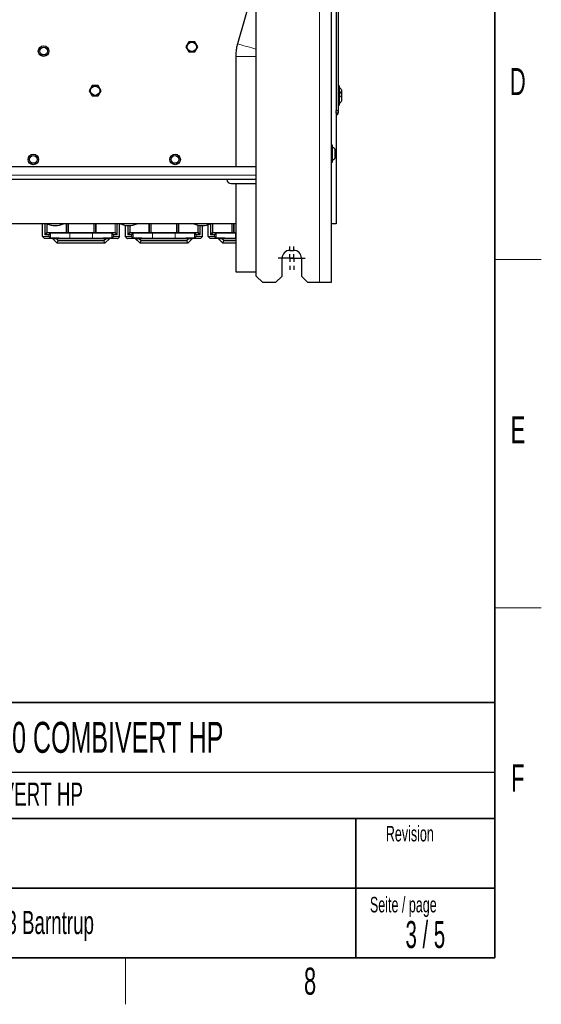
# Paper-space layout 'Blatt3' of a CAD drawing. Header units: millimetres. Extents: x 5 to 418, y 2 to 292.
# Tile 78 of 93: x 347 to 414, y 6 to 133. Entities that reach past the tile are written whole.
import ezdxf

# ---------------------------------------------------------------- set-up
doc = ezdxf.new("R2010")
doc.units = ezdxf.units.MM
doc.layers.add('SLD-0', color=7, linetype='Continuous')
doc.styles.add('SLDTEXTSTYLE0', font='TXT', dxfattribs={"width": 0.605})
doc.styles.add('SLDTEXTSTYLE1', font='TXT', dxfattribs={"width": 0.563})

# ---------------------------------------------------------------- blocks, each defined once
blk = doc.blocks.new('SW_CENTERMARKSYMBOL_15')
at = {"layer": 'SLD-0', "color": 0}
for p, q in [((0, 1), (0, 1.5)), ((-1, 0), (-1.5, 0)), ((0, 0), (-0.5, 0)), ((0, 0), (0, 0.5)), ((0, 0), (0, -0.5)), ((0, 0), (0.5, 0)), ((1, 0), (1.5, 0)), ((0, -1), (0, -1.5))]:
    blk.add_line(p, q, dxfattribs=at)
blk = doc.blocks.new('SW_CENTERMARKSYMBOL_16')
at = {"layer": 'SLD-0', "color": 0}
for p, q in [((0, 1), (0, 1.5)), ((-1, 0), (-1.5, 0)), ((0, 0), (-0.5, 0)), ((0, 0), (0, 0.5)), ((0, 0), (0, -0.5)), ((0, 0), (0.5, 0)), ((1, 0), (1.5, 0)), ((0, -1), (0, -1.5))]:
    blk.add_line(p, q, dxfattribs=at)

psp = doc.layouts.new('Blatt3')

# ---------------------------------------------------------------- linework, layer by layer
at = {"color": 7, "linetype": 'Continuous', "lineweight": 18}
for p, q in [((385.3156, 99.273), (385.3156, 260.9397)), ((377.1489, 128.4802), (374.4822, 128.4802)), ((315.4822, 113.1397), (377.1489, 113.1397)), ((349.8242, 105.4597), (349.8242, 106.8563)), ((349.8575, 106.8563), (349.8575, 105.5264)), ((349.8575, 105.5264), (350.0789, 105.7478)), ((350.1122, 105.7145), (349.8908, 105.493)), ((350.0789, 105.7478), (350.0789, 106.8545)), ((350.0789, 105.7478), (350.1122, 105.7478)), ((350.1122, 106.8414), (350.1122, 105.7478)), ((350.1122, 105.7145), (350.1122, 105.7478)), ((350.1122, 105.7478), (352.5467, 105.7478)), ((352.5467, 105.7145), (350.1122, 105.7145)), ((350.3242, 105.493), (350.4974, 105.6663)), ((350.5308, 105.633), (350.3575, 105.4597)), ((350.5308, 105.0745), (350.5308, 105.633)), ((352.5467, 105.7478), (352.5467, 106.8563)), ((352.5467, 105.7145), (352.5467, 105.7478)), ((352.5467, 105.7478), (352.58, 105.7478)), ((352.5499, 105.7112), (352.5467, 105.7145)), ((352.58, 106.8563), (352.58, 105.7478)), ((352.58, 105.7478), (352.5833, 105.7446)), ((352.5833, 105.7446), (352.5833, 106.8563)), ((352.6166, 106.8563), (352.6166, 105.7434)), ((352.6166, 105.7434), (352.6166, 105.7101)), ((352.6166, 105.7434), (352.7924, 105.7434)), ((352.7924, 105.7101), (352.6166, 105.7101)), ((352.7924, 105.7434), (352.7924, 106.8563)), ((352.7924, 105.7434), (352.7924, 105.7101)), ((352.8257, 106.8563), (352.8257, 105.7446)), ((352.8257, 105.7446), (352.8289, 105.7478)), ((352.8289, 105.7478), (352.8289, 106.8563)), ((352.8289, 105.7478), (352.8622, 105.7478)), ((352.8622, 105.7145), (352.859, 105.7112)), ((352.8622, 106.8563), (352.8622, 105.7478)), ((352.8622, 105.7145), (352.8622, 105.7478)), ((352.8622, 105.7478), (356.13, 105.7478)), ((356.13, 105.7145), (352.8622, 105.7145)), ((353.0304, 105.7098), (355.9619, 105.7098)), ((353.0304, 105.7098), (353.0304, 105.6764)), ((353.0304, 105.6764), (353.0304, 105.031)), ((355.9619, 105.6764), (353.0304, 105.6764)), ((355.9619, 105.7098), (355.9619, 105.6764)), ((355.9619, 105.031), (355.9619, 105.6764)), ((356.13, 105.7478), (356.13, 106.8563)), ((356.13, 105.7145), (356.13, 105.7478)), ((356.13, 105.7478), (356.1634, 105.7478)), ((356.1333, 105.7112), (356.13, 105.7145)), ((356.1634, 106.8563), (356.1634, 105.7478)), ((356.1634, 105.7478), (356.1666, 105.7446)), ((356.1666, 105.7446), (356.1666, 106.8563)), ((356.1999, 106.8563), (356.1999, 105.7434)), ((356.1999, 105.7434), (356.1999, 105.7101)), ((356.1999, 105.7434), (356.3757, 105.7434)), ((356.3757, 105.7101), (356.1999, 105.7101)), ((356.3757, 105.7434), (356.3757, 106.8563)), ((356.3757, 105.7434), (356.3757, 105.7101)), ((356.409, 106.8563), (356.409, 105.7446)), ((356.409, 105.7446), (356.4122, 105.7478)), ((356.4122, 105.7478), (356.4122, 106.8563)), ((356.4122, 105.7478), (356.4456, 105.7478)), ((356.4456, 105.7145), (356.4423, 105.7112)), ((356.4456, 106.8563), (356.4456, 105.7478)), ((356.4456, 105.7478), (356.4456, 105.7145)), ((356.4456, 105.7478), (358.88, 105.7478)), ((358.88, 105.7145), (356.4456, 105.7145)), ((358.6348, 105.4597), (358.4615, 105.633)), ((358.4615, 105.633), (358.4615, 105.0745)), ((358.4948, 105.6663), (358.6681, 105.493)), ((358.88, 105.7478), (358.88, 106.8563)), ((358.88, 105.7478), (358.88, 105.7145)), ((358.88, 105.7478), (358.9134, 105.7478)), ((359.1015, 105.493), (358.88, 105.7145)), ((358.9134, 106.8563), (358.9134, 105.7478)), ((358.9134, 105.7478), (359.1348, 105.5264)), ((359.1348, 105.5264), (359.1348, 106.8563)), ((359.1681, 106.8563), (359.1681, 105.4597)), ((360.5322, 105.4597), (360.5322, 106.6504)), ((360.5655, 106.6492), (360.5655, 105.5264)), ((360.5655, 105.5264), (360.787, 105.7478)), ((360.8203, 105.7145), (360.5989, 105.493)), ((360.787, 105.7478), (360.787, 106.6513)), ((360.787, 105.7478), (360.8203, 105.7478)), ((360.8203, 106.6531), (360.8203, 105.7478)), ((360.8203, 105.7145), (360.8203, 105.7478)), ((360.8203, 105.7478), (363.2548, 105.7478)), ((363.2548, 105.7145), (360.8203, 105.7145)), ((361.0322, 105.493), (361.2055, 105.6663)), ((361.2388, 105.633), (361.0655, 105.4597)), ((361.2388, 105.0745), (361.2388, 105.633)), ((363.2548, 105.7478), (363.2548, 106.8563)), ((363.2548, 105.7145), (363.2548, 105.7478)), ((363.2548, 105.7478), (363.2881, 105.7478)), ((363.258, 105.7112), (363.2548, 105.7145)), ((363.2881, 106.8563), (363.2881, 105.7478)), ((363.2881, 105.7478), (363.2913, 105.7446)), ((363.2913, 105.7446), (363.2913, 106.8563)), ((363.3246, 106.8563), (363.3246, 105.7434)), ((363.3246, 105.7434), (363.3246, 105.7101)), ((363.3246, 105.7434), (363.5004, 105.7434)), ((363.5004, 105.7101), (363.3246, 105.7101)), ((363.5004, 105.7434), (363.5004, 106.8563)), ((363.5004, 105.7434), (363.5004, 105.7101)), ((363.5337, 106.8563), (363.5337, 105.7446)), ((363.5337, 105.7446), (363.537, 105.7478)), ((363.537, 105.7478), (363.537, 106.8563)), ((363.537, 105.7478), (363.5703, 105.7478)), ((363.5703, 105.7145), (363.5671, 105.7112)), ((363.5703, 106.8563), (363.5703, 105.7478)), ((363.5703, 105.7145), (363.5703, 105.7478)), ((363.5703, 105.7478), (366.8381, 105.7478)), ((366.8381, 105.7145), (363.5703, 105.7145)), ((363.7384, 105.7098), (366.6699, 105.7098)), ((363.7384, 105.7098), (363.7384, 105.6764)), ((363.7384, 105.6764), (363.7384, 105.031)), ((366.6699, 105.6764), (363.7384, 105.6764)), ((366.6699, 105.7098), (366.6699, 105.6764)), ((366.6699, 105.031), (366.6699, 105.6764)), ((366.8381, 105.7478), (366.8381, 106.8563)), ((366.8381, 105.7145), (366.8381, 105.7478)), ((366.8381, 105.7478), (366.8714, 105.7478)), ((366.8413, 105.7112), (366.8381, 105.7145)), ((366.8714, 106.8563), (366.8714, 105.7478)), ((366.8714, 105.7478), (366.8746, 105.7446)), ((366.8746, 105.7446), (366.8746, 106.8563)), ((366.908, 106.8563), (366.908, 105.7434)), ((366.908, 105.7434), (366.908, 105.7101)), ((366.908, 105.7434), (367.0837, 105.7434)), ((367.0837, 105.7101), (366.908, 105.7101)), ((367.0837, 105.7434), (367.0837, 106.8563)), ((367.0837, 105.7434), (367.0837, 105.7101)), ((367.1171, 106.8563), (367.1171, 105.7446)), ((367.1171, 105.7446), (367.1203, 105.7478)), ((367.1203, 105.7478), (367.1203, 106.8563)), ((367.1203, 105.7478), (367.1536, 105.7478)), ((367.1536, 105.7145), (367.1504, 105.7112)), ((367.1536, 106.8563), (367.1536, 105.7478)), ((367.1536, 105.7478), (369.5881, 105.7478)), ((367.1536, 105.7478), (367.1536, 105.7145)), ((369.5881, 105.7145), (367.1536, 105.7145)), ((369.3428, 105.4597), (369.1696, 105.633)), ((369.1696, 105.633), (369.1696, 105.0745)), ((369.2029, 105.6663), (369.3762, 105.493)), ((369.5881, 105.7478), (369.5881, 106.7032)), ((369.5881, 105.7478), (369.5881, 105.7145)), ((369.5881, 105.7478), (369.6214, 105.7478)), ((369.8095, 105.493), (369.5881, 105.7145)), ((369.6214, 106.6968), (369.6214, 105.7478)), ((369.6214, 105.7478), (369.8428, 105.5264)), ((369.8428, 105.5264), (369.8428, 106.6643)), ((369.8762, 106.661), (369.8762, 105.4597)), ((371.2436, 105.4597), (371.2436, 106.8563)), ((371.2769, 106.8563), (371.2769, 105.5264)), ((371.2769, 105.5264), (371.4983, 105.7478)), ((371.5317, 105.7145), (371.3103, 105.493)), ((371.4983, 105.7478), (371.4983, 106.8563)), ((371.4983, 105.7478), (371.5317, 105.7478)), ((371.5317, 106.8563), (371.5317, 105.7478)), ((371.5317, 105.7145), (371.5317, 105.7478)), ((371.5317, 105.7478), (373.9662, 105.7478)), ((373.9662, 105.7145), (371.5317, 105.7145)), ((371.7436, 105.493), (371.9169, 105.6663)), ((371.9502, 105.633), (371.7769, 105.4597)), ((371.9502, 105.0745), (371.9502, 105.633)), ((373.9662, 105.7478), (373.9662, 106.8563)), ((373.9662, 105.7145), (373.9662, 105.7478)), ((373.9662, 105.7478), (373.9995, 105.7478)), ((373.9694, 105.7112), (373.9662, 105.7145)), ((373.9995, 106.8563), (373.9995, 105.7478)), ((373.9995, 105.7478), (374.0027, 105.7446)), ((374.0027, 105.7446), (374.0027, 106.8563)), ((374.036, 106.8563), (374.036, 105.7434)), ((374.036, 105.7434), (374.036, 105.7101)), ((374.036, 105.7434), (374.2118, 105.7434)), ((374.2118, 105.7101), (374.036, 105.7101)), ((374.2118, 105.7434), (374.2118, 106.8563)), ((374.2118, 105.7434), (374.2118, 105.7101)), ((374.2451, 106.8563), (374.2451, 105.7446)), ((374.2451, 105.7446), (374.2483, 105.7478)), ((374.2483, 105.7478), (374.2483, 106.8563)), ((374.2483, 105.7478), (374.2817, 105.7478)), ((374.2817, 105.7145), (374.2784, 105.7112)), ((374.2817, 106.8563), (374.2817, 105.7478)), ((374.2817, 105.7145), (374.2817, 105.7478)), ((374.2817, 105.7478), (374.4822, 105.7478)), ((374.4822, 105.7145), (374.2817, 105.7145)), ((374.4498, 105.7098), (374.4822, 105.7098)), ((374.4498, 105.7098), (374.4498, 105.6764)), ((374.4498, 105.6764), (374.4498, 105.031)), ((374.4822, 105.6764), (374.4498, 105.6764)), ((349.5178, 105.2478), (350.3242, 105.2478)), ((350.3242, 105.2145), (349.5183, 105.2145)), ((349.8242, 105.4597), (349.8575, 105.5264)), ((349.8908, 105.493), (349.8242, 105.4597)), ((350.3242, 105.4597), (349.8242, 105.4597)), ((349.8908, 105.493), (350.3242, 105.493)), ((350.3242, 105.493), (350.3242, 105.4597)), ((350.3242, 105.2478), (350.3242, 105.4597)), ((350.3242, 105.4597), (350.3575, 105.4597)), ((350.3242, 105.2478), (350.3242, 105.2145)), ((350.3242, 105.2478), (350.3575, 105.2478)), ((350.4974, 105.0412), (350.3242, 105.2145)), ((350.3575, 105.4597), (350.3575, 105.2478)), ((350.3575, 105.2478), (350.5308, 105.0745)), ((353.0304, 105.031), (353.0304, 104.9977)), ((353.0304, 105.031), (355.9619, 105.031)), ((355.9619, 104.9977), (353.0304, 104.9977)), ((355.9619, 105.031), (355.9619, 104.9977)), ((358.4615, 105.0745), (358.6348, 105.2478)), ((358.6681, 105.2145), (358.4948, 105.0412)), ((358.6348, 105.2478), (358.6348, 105.4597)), ((358.6348, 105.4597), (358.6681, 105.4597)), ((358.6348, 105.2478), (358.6681, 105.2478)), ((358.6681, 105.4597), (358.6681, 105.493)), ((358.6681, 105.493), (359.1015, 105.493)), ((358.6681, 105.4597), (358.6681, 105.2478)), ((359.1681, 105.4597), (358.6681, 105.4597)), ((358.6681, 105.2478), (359.4745, 105.2478)), ((358.6681, 105.2145), (358.6681, 105.2478)), ((359.4739, 105.2145), (358.6681, 105.2145)), ((359.1681, 105.4597), (359.1015, 105.493)), ((359.1348, 105.5264), (359.1681, 105.4597)), ((360.2258, 105.2478), (361.0322, 105.2478)), ((361.0322, 105.2145), (360.2264, 105.2145)), ((360.5322, 105.4597), (360.5655, 105.5264)), ((360.5989, 105.493), (360.5322, 105.4597)), ((361.0322, 105.4597), (360.5322, 105.4597)), ((360.5989, 105.493), (361.0322, 105.493)), ((361.0322, 105.493), (361.0322, 105.4597)), ((361.0322, 105.2478), (361.0322, 105.4597)), ((361.0322, 105.4597), (361.0655, 105.4597)), ((361.0322, 105.2478), (361.0322, 105.2145)), ((361.0322, 105.2478), (361.0655, 105.2478)), ((361.2055, 105.0412), (361.0322, 105.2145)), ((361.0655, 105.4597), (361.0655, 105.2478)), ((361.0655, 105.2478), (361.2388, 105.0745)), ((363.7384, 105.031), (363.7384, 104.9977)), ((363.7384, 105.031), (366.6699, 105.031)), ((366.6699, 104.9977), (363.7384, 104.9977)), ((366.6699, 105.031), (366.6699, 104.9977)), ((369.1696, 105.0745), (369.3428, 105.2478)), ((369.3762, 105.2145), (369.2029, 105.0412)), ((369.3428, 105.4597), (369.3762, 105.4597)), ((369.3428, 105.2478), (369.3428, 105.4597)), ((369.3428, 105.2478), (369.3762, 105.2478)), ((369.3762, 105.4597), (369.3762, 105.493)), ((369.3762, 105.493), (369.8095, 105.493)), ((369.3762, 105.4597), (369.3762, 105.2478)), ((369.8762, 105.4597), (369.3762, 105.4597)), ((369.3762, 105.2478), (370.1826, 105.2478)), ((369.3762, 105.2145), (369.3762, 105.2478)), ((370.182, 105.2145), (369.3762, 105.2145)), ((369.8762, 105.4597), (369.8095, 105.493)), ((369.8428, 105.5264), (369.8762, 105.4597)), ((370.9372, 105.2478), (371.7436, 105.2478)), ((371.7436, 105.2145), (370.9378, 105.2145)), ((371.2436, 105.4597), (371.2769, 105.5264)), ((371.3103, 105.493), (371.2436, 105.4597)), ((371.7436, 105.4597), (371.2436, 105.4597)), ((371.3103, 105.493), (371.7436, 105.493)), ((371.7436, 105.493), (371.7436, 105.4597)), ((371.7436, 105.2478), (371.7436, 105.4597)), ((371.7436, 105.4597), (371.7769, 105.4597)), ((371.7436, 105.2478), (371.7436, 105.2145)), ((371.7436, 105.2478), (371.7769, 105.2478)), ((371.9169, 105.0412), (371.7436, 105.2145)), ((371.7769, 105.4597), (371.7769, 105.2478)), ((371.7769, 105.2478), (371.9502, 105.0745)), ((374.4498, 105.031), (374.4498, 104.9977)), ((374.4498, 105.031), (374.4822, 105.031)), ((374.4822, 104.9977), (374.4498, 104.9977))]:
    psp.add_line(p, q, dxfattribs=at)
at = {"color": 7, "linetype": 'Continuous', "lineweight": 25}
for p, q in [((386.8156, 260.9397), (386.8156, 99.273)), ((377.1489, 100.1063), (377.1489, 260.1063)), ((387.4822, 158.4397), (387.4822, 121.523)), ((387.7322, 158.4397), (387.7322, 121.523)), ((376.6689, 136.9683), (374.7135, 130.1298)), ((368.4355, 130.398), (368.0554, 129.7397)), ((369.1957, 130.398), (368.4355, 130.398)), ((369.5758, 129.7397), (369.1957, 130.398)), ((368.0554, 129.7397), (368.4355, 129.0813)), ((368.4355, 129.0813), (369.1957, 129.0813)), ((369.1957, 129.0813), (369.5758, 129.7397)), ((374.4822, 128.4802), (374.4822, 114.273)), ((355.9355, 124.7313), (355.5554, 124.073)), ((356.6957, 124.7313), (355.9355, 124.7313)), ((357.0758, 124.073), (356.6957, 124.7313)), ((355.5554, 124.073), (355.9355, 123.4147)), ((356.6957, 123.4147), (357.0758, 124.073)), ((387.8989, 124.073), (387.8989, 124.6397)), ((387.8989, 122.273), (387.8989, 124.073)), ((388.1906, 123.8665), (388.1906, 124.1522)), ((388.1906, 123.5855), (388.1906, 123.8665)), ((388.1906, 123.2998), (388.1906, 123.5855)), ((355.9355, 123.4147), (356.6957, 123.4147)), ((388.1906, 122.7605), (388.1906, 123.2998)), ((387.4822, 121.523), (387.7322, 121.523)), ((387.4822, 121.1897), (387.4822, 121.523)), ((387.7322, 121.1897), (387.4822, 121.1897)), ((387.4822, 121.1897), (387.4822, 106.8563)), ((387.4822, 121.1397), (387.6489, 121.1397)), ((387.6489, 120.9397), (387.4822, 120.9397)), ((387.6489, 121.1397), (387.6489, 120.9397)), ((387.7322, 121.523), (387.7322, 121.1897)), ((387.0156, 114.9063), (387.0156, 116.973)), ((387.3656, 115.4264), (387.3656, 116.453)), ((315.4822, 114.273), (377.1489, 114.273)), ((377.1489, 112.6063), (315.4822, 112.6063)), ((373.8906, 112.073), (377.1489, 112.073)), ((374.4822, 112.073), (374.4822, 100.684)), ((374.4822, 106.8563), (318.1595, 106.8563)), ((349.5178, 105.2478), (349.5178, 106.8563)), ((359.4745, 105.2478), (359.4745, 106.8563)), ((360.2258, 105.2478), (360.2258, 106.6793)), ((370.1826, 105.2478), (370.1826, 106.6482)), ((370.9372, 105.2478), (370.9372, 106.7582)), ((387.4822, 106.8563), (386.8156, 106.8563)), ((349.7456, 104.9872), (349.5183, 105.2145)), ((350.7996, 104.9867), (349.7789, 104.9867)), ((350.8006, 104.9891), (350.7996, 104.9867)), ((351.4104, 104.3759), (350.7996, 104.9867)), ((350.8006, 104.9891), (351.2734, 104.9925)), ((351.4114, 104.3783), (350.8006, 104.9891)), ((351.2734, 104.9925), (357.7188, 104.9925)), ((351.2734, 104.9925), (351.5509, 104.715)), ((351.4114, 104.3783), (351.4104, 104.3759)), ((357.5819, 104.3759), (351.4104, 104.3759)), ((351.4114, 104.3783), (351.5509, 104.715)), ((357.5809, 104.3783), (351.4114, 104.3783)), ((351.5509, 104.715), (357.4414, 104.715)), ((357.4414, 104.715), (357.7188, 104.9925)), ((357.5809, 104.3783), (357.4414, 104.715)), ((358.1917, 104.9891), (357.5809, 104.3783)), ((357.5809, 104.3783), (357.5819, 104.3759)), ((358.1927, 104.9867), (357.5819, 104.3759)), ((357.7188, 104.9925), (358.1917, 104.9891)), ((358.1917, 104.9891), (358.1927, 104.9867)), ((359.2134, 104.9867), (358.1927, 104.9867)), ((359.4739, 105.2145), (359.2467, 104.9872)), ((360.4536, 104.9872), (360.2264, 105.2145)), ((361.5077, 104.9867), (360.4869, 104.9867)), ((361.5087, 104.9891), (361.5077, 104.9867)), ((362.1184, 104.3759), (361.5077, 104.9867)), ((361.5087, 104.9891), (361.9815, 104.9925)), ((362.1195, 104.3783), (361.5087, 104.9891)), ((361.9815, 104.9925), (368.4269, 104.9925)), ((361.9815, 104.9925), (362.2589, 104.715)), ((362.1195, 104.3783), (362.1184, 104.3759)), ((368.2899, 104.3759), (362.1184, 104.3759)), ((362.1195, 104.3783), (362.2589, 104.715)), ((368.2889, 104.3783), (362.1195, 104.3783)), ((362.2589, 104.715), (368.1495, 104.715)), ((368.1495, 104.715), (368.4269, 104.9925)), ((368.2889, 104.3783), (368.1495, 104.715)), ((368.8997, 104.9891), (368.2889, 104.3783)), ((368.2889, 104.3783), (368.2899, 104.3759)), ((368.9007, 104.9867), (368.2899, 104.3759)), ((368.4269, 104.9925), (368.8997, 104.9891)), ((368.8997, 104.9891), (368.9007, 104.9867)), ((369.9214, 104.9867), (368.9007, 104.9867)), ((370.182, 105.2145), (369.9548, 104.9872)), ((371.165, 104.9872), (370.9378, 105.2145)), ((372.219, 104.9867), (371.1983, 104.9867)), ((372.2201, 104.9891), (372.219, 104.9867)), ((372.8298, 104.3759), (372.219, 104.9867)), ((372.2201, 104.9891), (372.6929, 104.9925)), ((372.8308, 104.3783), (372.2201, 104.9891)), ((372.6929, 104.9925), (374.4822, 104.9925)), ((372.6929, 104.9925), (372.9703, 104.715)), ((372.8308, 104.3783), (372.8298, 104.3759)), ((374.4822, 104.3759), (372.8298, 104.3759)), ((372.8308, 104.3783), (372.9703, 104.715)), ((374.4822, 104.3783), (372.8308, 104.3783)), ((372.9703, 104.715), (374.4822, 104.715)), ((381.4822, 103.4397), (381.9822, 103.4397)), ((380.4822, 100.1063), (380.4822, 102.4397)), ((382.9822, 102.4397), (382.9822, 100.1063)), ((374.4822, 100.684), (377.1489, 100.684)), ((377.1489, 100.1063), (377.9822, 99.273)), ((379.6489, 99.273), (377.9822, 99.273)), ((379.6489, 99.273), (380.4822, 100.1063)), ((382.9822, 100.1063), (383.8156, 99.273)), ((385.3156, 99.273), (383.8156, 99.273)), ((386.8156, 99.273), (385.3156, 99.273))]:
    psp.add_line(p, q, dxfattribs=at)
at = {"color": 7, "linetype": 'Continuous', "lineweight": 18, "flags": 128}
for points in [[(377.1489, 129.4332), (377.0679, 129.4563), (376.8244, 129.526), (376.5535, 129.6034), (376.2663, 129.6855), (375.9746, 129.7689), (375.6903, 129.8502), (375.425, 129.9261), (375.1897, 129.9934), (374.9939, 130.0495), (374.8456, 130.0919), (374.751, 130.119), (374.7139, 130.1296), (374.7135, 130.1298)], [(351.3599, 106.8563), (351.0962, 106.8485), (350.9379, 106.8563)], [(360.8599, 106.8563), (360.5962, 106.8485), (360.4379, 106.8563)], [(370.3599, 106.8563), (370.0962, 106.8485), (369.9379, 106.8563)]]:
    psp.add_lwpolyline(points, dxfattribs=at)
at = {"color": 7, "linetype": 'Continuous', "lineweight": 25}
for centre, radius in [((349.6489, 129.1897), 0.6833), ((368.8156, 129.7397), 0.6), ((349.6489, 129.1897), 0.5), ((356.3156, 124.073), 0.6), ((348.3156, 115.1897), 0.6833), ((366.6489, 115.1897), 0.6833), ((348.3156, 115.1897), 0.5), ((366.6489, 115.1897), 0.5)]:
    psp.add_circle(centre, radius, dxfattribs=at)
for centre, radius, start, end in [((387.8156, 124.6397), 0.0833, 0, 180), ((387.8156, 124.073), 0.0833, 0, 180), ((387.8156, 122.273), 0.0833, 180, 360), ((386.9156, 116.973), 0.1, 0, 180), ((386.9156, 114.9063), 0.1, 180, 360), ((373.8906, 112.6063), 0.5333, 180, 270), ((351.1489, 109.523), 2.875, 248.150077, 291.946041), ((360.6489, 109.523), 2.875, 248.053959, 291.946041), ((370.1489, 109.523), 2.875, 248.053959, 292.380904), ((381.4822, 102.4397), 1, 90, 180), ((381.9822, 102.4397), 1, 0, 90)]:
    psp.add_arc(centre, radius, start, end, dxfattribs=at)
at = {"color": 7, "linetype": 'Continuous', "lineweight": 18}
for centre, start, end in [((350.1122, 105.7478), 180.020437, 269.979563), ((350.4974, 105.633), 0.020437, 89.979563), ((352.5467, 105.7478), 270.020437, 359.979563), ((352.5499, 105.7446), 270.020437, 359.979563), ((352.859, 105.7446), 180.020437, 269.979563), ((352.8622, 105.7478), 180.020437, 269.979563), ((356.13, 105.7478), 270.020437, 359.979563), ((356.1333, 105.7446), 270.020437, 359.979563), ((356.4424, 105.7446), 180.020437, 269.979563), ((356.4456, 105.7478), 180.020437, 269.979563), ((358.4948, 105.633), 90.020437, 179.979563), ((358.88, 105.7478), 270.020437, 359.979563), ((360.8203, 105.7478), 180.020437, 269.979563), ((361.2055, 105.633), 0.020437, 89.979563), ((363.2548, 105.7478), 270.020437, 359.979563), ((363.258, 105.7446), 270.020437, 359.979563), ((363.5671, 105.7446), 180.020437, 269.979563), ((363.5703, 105.7478), 180.020437, 269.979563), ((366.8381, 105.7478), 270.020437, 359.979563), ((366.8413, 105.7446), 270.020437, 359.979563), ((367.1504, 105.7446), 180.020437, 269.979563), ((367.1536, 105.7478), 180.020437, 269.979563), ((369.2029, 105.633), 90.020437, 179.979563), ((369.5881, 105.7478), 270.020437, 359.979563), ((371.5317, 105.7478), 180.020437, 269.979563), ((371.9169, 105.633), 0.020437, 89.979563), ((373.9661, 105.7478), 270.020437, 359.979563), ((373.9694, 105.7446), 270.020437, 359.979563), ((374.2785, 105.7446), 180.020437, 269.979563), ((374.2817, 105.7478), 180.020437, 269.979563), ((349.8908, 105.5264), 180.020437, 269.979563), ((350.3242, 105.4597), 0.020437, 89.979563), ((350.3242, 105.2478), 270.020437, 359.979563), ((350.4974, 105.0745), 270.020437, 359.979563), ((358.4948, 105.0745), 180.020437, 269.979563), ((358.6681, 105.4597), 90.020437, 179.979563), ((358.6681, 105.2478), 180.020437, 269.979563), ((359.1014, 105.5264), 270.020437, 359.979563), ((360.5989, 105.5264), 180.020437, 269.979563), ((361.0322, 105.4597), 0.020437, 89.979563), ((361.0322, 105.2478), 270.020437, 359.979563), ((361.2055, 105.0745), 270.020437, 359.979563), ((369.2029, 105.0745), 180.020437, 269.979563), ((369.3762, 105.4597), 90.020437, 179.979563), ((369.3762, 105.2478), 180.020437, 269.979563), ((369.8095, 105.5264), 270.020437, 359.979563), ((371.3103, 105.5264), 180.020437, 269.979563), ((371.7436, 105.4597), 0.020437, 89.979563), ((371.7436, 105.2478), 270.020437, 359.979563), ((371.9169, 105.0745), 270.020437, 359.979563)]:
    psp.add_arc(centre, 0.0333, start, end, dxfattribs=at)
for centre, major_axis, ratio, start_param, end_param in [((353.0304, 105.6656), (2.5333, 0), 0.01745506, 1.57079633, 3.12413936), ((353.0304, 105.6322), (2.5, 0), 0.0176878, 1.57079633, 3.12413936), ((352.6166, 105.7113), (0.0667, 0), 0.01745506, 3.15904595, 4.71238898), ((352.6166, 105.7446), (0.0333, 0), 0.03491013, 3.15904595, 4.71238898), ((352.7924, 105.7446), (0.0333, 0), 0.03491013, 4.71238898, 6.26573201), ((352.7924, 105.7113), (0.0667, 0), 0.01745506, 4.71238898, 6.26573201), ((355.9619, 105.6656), (2.5333, 0), 0.01745506, 0.01745329, 1.57079633), ((355.9619, 105.6322), (2.5, 0), 0.0176878, 0.01745329, 1.57079633), ((356.1999, 105.7113), (0.0667, 0), 0.01745506, 3.15904595, 4.71238898), ((356.1999, 105.7446), (0.0333, 0), 0.03491013, 3.15904595, 4.71238898), ((356.3757, 105.7446), (0.0333, 0), 0.03491013, 4.71238898, 6.26573201), ((356.3757, 105.7113), (0.0667, 0), 0.01745506, 4.71238898, 6.26573201), ((363.7384, 105.6656), (2.5333, 0), 0.01745506, 1.57079633, 3.12413936), ((363.7384, 105.6322), (2.5, 0), 0.0176878, 1.57079633, 3.12413936), ((363.3246, 105.7113), (0.0667, 0), 0.01745506, 3.15904595, 4.71238898), ((363.3246, 105.7446), (0.0333, 0), 0.03491013, 3.15904595, 4.71238898), ((363.5004, 105.7446), (0.0333, 0), 0.03491013, 4.71238898, 6.26573201), ((363.5004, 105.7113), (0.0667, 0), 0.01745506, 4.71238898, 6.26573201), ((366.6699, 105.6656), (2.5333, 0), 0.01745506, 0.01745329, 1.57079633), ((366.6699, 105.6322), (2.5, 0), 0.0176878, 0.01745329, 1.57079633), ((366.908, 105.7113), (0.0667, 0), 0.01745506, 3.15904595, 4.71238898), ((366.908, 105.7446), (0.0333, 0), 0.03491013, 3.15904595, 4.71238898), ((367.0837, 105.7446), (0.0333, 0), 0.03491013, 4.71238898, 6.26573201), ((367.0837, 105.7113), (0.0667, 0), 0.01745506, 4.71238898, 6.26573201), ((374.4498, 105.6656), (2.5333, 0), 0.01745506, 1.57079633, 3.12413936), ((374.4498, 105.6322), (2.5, 0), 0.0176878, 1.57079633, 3.12413936), ((374.036, 105.7113), (0.0667, 0), 0.01745506, 3.15904595, 4.71238898), ((374.036, 105.7446), (0.0333, 0), 0.03491013, 3.15904595, 4.71238898), ((374.2118, 105.7446), (0.0333, 0), 0.03491013, 4.71238898, 6.26573201), ((374.2118, 105.7113), (0.0667, 0), 0.01745506, 4.71238898, 6.26573201), ((353.0304, 105.0419), (2.5333, 0), 0.01745506, 3.15904595, 4.71238898), ((353.0304, 105.0753), (2.5, 0), 0.0176878, 3.15904595, 4.71238898), ((355.9619, 105.0753), (2.5, 0), 0.0176878, 4.71238898, 6.26573201), ((355.9619, 105.0419), (2.5333, 0), 0.01745506, 4.71238898, 6.26573201), ((363.7384, 105.0419), (2.5333, 0), 0.01745506, 3.15904595, 4.71238898), ((363.7384, 105.0753), (2.5, 0), 0.0176878, 3.15904595, 4.71238898), ((366.6699, 105.0753), (2.5, 0), 0.0176878, 4.71238898, 6.26573201), ((366.6699, 105.0419), (2.5333, 0), 0.01745506, 4.71238898, 6.26573201), ((374.4498, 105.0419), (2.5333, 0), 0.01745506, 3.15904595, 4.71238898), ((374.4498, 105.0753), (2.5, 0), 0.0176878, 3.15904595, 4.71238898)]:
    psp.add_ellipse(centre, major_axis=major_axis, ratio=ratio, start_param=start_param, end_param=end_param, dxfattribs=at)
at = {"color": 7, "linetype": 'Continuous', "lineweight": 25}
for centre, major_axis, start_param, end_param in [((349.5183, 105.2478), (0, 0.0333), 1.57079633, 3.12413936), ((349.7789, 104.9872), (0.0333, 0), 3.15904595, 4.71238898), ((359.2134, 104.9872), (0.0333, 0), 4.71238898, 6.26573201), ((359.4739, 105.2478), (0, 0.0333), 3.15904595, 4.71238898), ((360.2264, 105.2478), (0, 0.0333), 1.57079633, 3.12413936), ((360.4869, 104.9872), (0.0333, 0), 3.15904595, 4.71238898), ((369.9214, 104.9872), (0.0333, 0), 4.71238898, 6.26573201), ((370.182, 105.2478), (0, 0.0333), 3.15904595, 4.71238898), ((370.9378, 105.2478), (0, 0.0333), 1.57079633, 3.12413936), ((371.1983, 104.9872), (0.0333, 0), 3.15904595, 4.71238898)]:
    psp.add_ellipse(centre, major_axis=major_axis, ratio=0.01745506, start_param=start_param, end_param=end_param, dxfattribs=at)
for points, knots in [([(374.7181, 130.1285), (374.6972, 130.0595), (374.635, 129.8542), (374.5734, 129.5399), (374.5198, 129.1782), (374.4884, 128.8368), (374.4843, 128.5994), (374.4822, 128.4802)], [0, 0, 0, 0, 0.12937484, 0.3851177, 0.57374876, 0.78608967, 1, 1, 1, 1]), ([(387.8704, 123.8775), (387.8743, 123.8767), (387.8821, 123.8749), (387.8913, 123.8626), (387.8974, 123.8435), (387.8996, 123.8188), (387.8975, 123.792), (387.8914, 123.7672), (387.8821, 123.7469), (387.8743, 123.7388), (387.8704, 123.7348)], [0, 0, 0, 0, 0.12522067, 0.24948138, 0.37432391, 0.49906134, 0.62389537, 0.74938732, 0.87444029, 1, 1, 1, 1]), ([(388.1906, 124.1522), (388.1512, 124.214), (388.0723, 124.3377), (387.9567, 124.4279), (387.8989, 124.473)], [0, 0, 0, 0, 0.49999989, 1, 1, 1, 1]), ([(388.1906, 123.5855), (388.1512, 123.6473), (388.0723, 123.771), (387.9567, 123.8612), (387.8989, 123.9063)], [0, 0, 0, 0, 0.49999989, 1, 1, 1, 1]), ([(387.8704, 123.3109), (387.8743, 123.31), (387.8821, 123.3082), (387.8913, 123.296), (387.8974, 123.2769), (387.8996, 123.2521), (387.8975, 123.2253), (387.8914, 123.2006), (387.8821, 123.1802), (387.8743, 123.1722), (387.8704, 123.1681)], [0, 0, 0, 0, 0.12522067, 0.24948138, 0.37432391, 0.49906134, 0.62389537, 0.74938732, 0.87444029, 1, 1, 1, 1]), ([(387.8989, 122.4397), (387.9567, 122.4848), (388.0723, 122.575), (388.1512, 122.6987), (388.1906, 122.7605)], [0, 0, 0, 0, 0.50000011, 1, 1, 1, 1])]:
    psp.add_open_spline(points, degree=3, knots=knots, dxfattribs=at)
at = {"color": 7, "linetype": 'Continuous', "lineweight": 18}
for points in [[(387.8989, 123.9651), (387.9567, 123.9512), (388.0723, 123.9235), (388.1512, 123.8855), (388.1906, 123.8665)], [(387.8989, 123.3984), (387.9567, 123.3845), (388.0723, 123.3568), (388.1512, 123.3188), (388.1906, 123.2998)], [(387.0156, 116.773), (387.0833, 116.7299), (387.2187, 116.6438), (387.3166, 116.5166), (387.3656, 116.453)]]:
    psp.add_open_spline(points, degree=3, dxfattribs=at)
at = {"color": 7, "linetype": 'Continuous', "lineweight": 25}
for points in [[(387.3656, 116.4488), (387.3166, 116.5119), (387.2187, 116.638), (387.0833, 116.7235), (387.0156, 116.7662)], [(387.0156, 115.1064), (387.0833, 115.1494), (387.2187, 115.2356), (387.3166, 115.3628), (387.3656, 115.4264)]]:
    psp.add_open_spline(points, degree=3, dxfattribs=at)
at = {"layer": 'SLD-0', "lineweight": 35}
for p, q in [((408, 12), (408, 282.5)), ((318, 45), (408, 45)), ((408, 45), (408, 12)), ((408, 30), (318, 30)), ((390, 12), (390, 30)), ((318, 21), (390, 21)), ((390, 21), (408, 21)), ((26, 12), (408, 12)), ((408, 12), (318, 12))]:
    psp.add_line(p, q, dxfattribs=at)
at = {"layer": 'SLD-0', "lineweight": 18}
for p, q in [((408, 102.25), (414, 102.25)), ((408, 57.25), (414, 57.25)), ((360.25, 6), (360.25, 12))]:
    psp.add_line(p, q, dxfattribs=at)
at = {"layer": 'SLD-0'}
psp.add_line((318, 36), (408, 36), dxfattribs=at)

# ---------------------------------------------------------------- block references
at = {"layer": 'SLD-0', "color": 7}
for name, p in [('SW_CENTERMARKSYMBOL_15', (381.4822, 102.4397)), ('SW_CENTERMARKSYMBOL_16', (381.9822, 102.4397))]:
    psp.add_blockref(name, p, dxfattribs=at)

# ---------------------------------------------------------------- texts
at = {"layer": 'SLD-0'}
for s, insert, char_height, attachment_point, style in [('D', (410.9597, 127.0011), 3.5, 2, 'SLDTEXTSTYLE0'), ('E', (410.9816, 82.0011), 3.5, 2, 'SLDTEXTSTYLE0'), ('F6-9 TK0 COMBIVERT HP', (333.8827, 42.5045), 4, 1, 'SLDTEXTSTYLE0'), ('F', (410.9536, 37.0011), 3.5, 2, 'SLDTEXTSTYLE0'), ('F6-9 TK0 COMBIVERT HP', (325.4719, 34.6565), 3, 1, 'SLDTEXTSTYLE0'), ('Revision', (393.8965, 29.0591), 2, 1, 'SLDTEXTSTYLE0'), ('Seite / page', (391.8391, 19.8831), 2, 1, 'SLDTEXTSTYLE0'), ('D - 32683 Barntrup', (335.5202, 18.0787), 3, 1, 'SLDTEXTSTYLE0'), ('3 / 5', (399.0052, 16.7707), 3.5, 2, 'SLDTEXTSTYLE1'), ('8', (384.1027, 10.743), 3.5, 2, 'SLDTEXTSTYLE0')]:
    psp.add_mtext(s, dxfattribs=dict(at, insert=insert, char_height=char_height, attachment_point=attachment_point, style=style))

doc.saveas('drawing.dxf')
